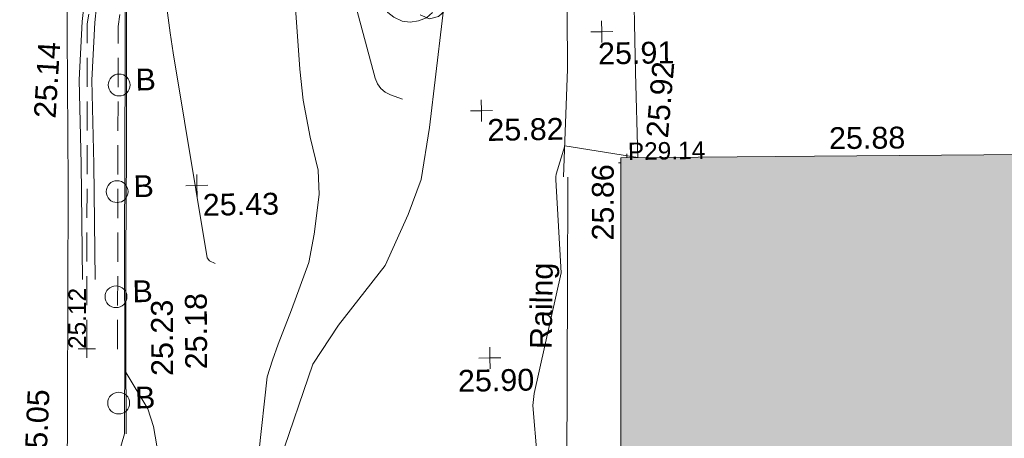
# Model space of a CAD drawing. Header units: millimetres. Extents: x -287732 to 520720, y -88450 to 287754.
# Tile 57 of 256: x -210665 to -193752, y 62672 to 69863. Entities that reach past the tile are written whole.
import ezdxf

# ---------------------------------------------------------------- set-up
doc = ezdxf.new("R2010")
doc.units = ezdxf.units.MM
doc.linetypes.add('IMPORT-DASHED _2_', pattern=[750, 500, -250])
doc.linetypes.add('IMPORT-UG_ELEC_STREET LIGHTING_QLB2 _2_', pattern=[2700, 1500, -300, 0, -250, 150, -300, 0, -200])
for name, color, linetype, lineweight, true_color in [('00_TOPO_FOOTPATH', 7, 'Continuous', 9, 0xa50000), ('00_TOPO_FURN_BOLLARD', 7, 'Continuous', 9, 0x666666), ('00_TOPO_KERB_BOTTOM', 1, 'Continuous', 9, 0xff0000), ('00_TOPO_KERB_TOP', 7, 'Continuous', 9, 0xa500a5), ('00_TOPO_LEVEL_SPOT', 7, 'Continuous', 9, 0x666666), ('00_TOPO_RAILING', 7, 'Continuous', 9, 0x3f7f4f), ('00_TOPO_ROAD_MARKING_YELLOW_CONTINUOUS', 40, 'Continuous', 9, 0xffbf00), ('00_TOPO_TREE', 7, 'Continuous', 9, 0x666666), ('00_UAV_BUILDING_OUTLINE', 5, 'Continuous', 9, 0x0000ff), ('00_UAV_FORM_LINES', 7, 'Continuous', 9, 0x666666), ('01_DTM_CONTOUR_MNR', 7, 'Continuous', 9, 0xa5a552), ('12333-PUM-2D-U-0001-C01 - Rev2_REVIT IMPORT_dwg', 7, 'Continuous', 9, 0x767676), ('A_RHA_Line', 7, 'Continuous', 9, 0x00a600), ('CONTOURS_MINOR', 7, 'Continuous', 9, 0x00a5a5)]:
    doc.layers.add(name, color=color, linetype=linetype, lineweight=lineweight, true_color=true_color)
for name, color, linetype, lineweight in [('00_TOPO_ROAD_EDGE', 7, 'Continuous', 9), ('00_TOPO_SURFACE', 7, 'Continuous', 9), ('A_RHA_Detail', 7, 'Continuous', 9), ('CHANGE_OF_SURFACE', 7, 'IMPORT-DASHED _2_', 9), ('CHANGE_OF_SURFACE_LVL', 7, 'Continuous', 9), ('PARAPET_LVL', 7, 'Continuous', 9)]:
    doc.layers.add(name, color=color, linetype=linetype, lineweight=lineweight)
doc.styles.add('Arial_3', font='arial.ttf', dxfattribs={"height": 300})
doc.styles.add('Swis721 Lt BT_2', font='swissl.ttf', dxfattribs={"height": 375})

# ---------------------------------------------------------------- blocks, each defined once
blk = doc.blocks.new('12333-PUM-2D-U-0001-C01 - Rev2_REVIT IMPORT_dwg_CONIFEROUS_TREE-2077068-Site Location Plan Proposed')
at = {"layer": '00_TOPO_TREE', "color": 254, "true_color": 0xcccccc, "flags": 128}
for points in [[(-1889, 1546), (-1718, 2118), (-1317, 2519), (-744, 2748), (-172, 2691), (344, 2347)], [(-344, 2462), (115, 2634), (687, 2691), (1202, 2576), (1660, 2347), (2004, 2004), (2290, 1546), (2405, 1031)], [(-2405, -802), (-2691, -286), (-2805, 286), (-2691, 916), (-2347, 1431), (-1889, 1775), (-1317, 1947)], [(229, 1317), (687, 1145), (1031, 859)], [(1832, 1603), (2233, 1431), (2576, 1145), (2748, 687), (2691, 229), (2462, -172)], [(-744, -859), (-1088, -401), (-1145, 115)], [(2405, 344), (2634, -115), (2691, -630), (2576, -1145), (2290, -1603), (1889, -1889), (1431, -2118)], [(-1260, -2061), (-1832, -2004), (-2290, -1718), (-2576, -1260), (-2634, -744), (-2462, -229)], [(1374, -630), (1145, -1031), (802, -1317)], [(916, -2347), (573, -2634), (115, -2805), (-344, -2863), (-802, -2805), (-1260, -2576), (-1603, -2290), (-1832, -1889)], [(1832, -1718), (1660, -2233), (1260, -2576), (744, -2691), (229, -2462)]]:
    blk.add_lwpolyline(points, dxfattribs=at)
at = {"layer": '00_TOPO_TREE', "color": 254, "true_color": 0xcccccc}
blk.add_circle((0, 0), 177, dxfattribs=at)
blk = doc.blocks.new('12333-PUM-2D-U-0001-C01 - Rev2_REVIT IMPORT_dwg_MSL_Bollard_2-2077182-Site Location Plan Proposed')
at = {"layer": '00_TOPO_FURN_BOLLARD', "color": 254, "true_color": 0xcccccc}
blk.add_circle((0, 0), 62.5, dxfattribs=at)
blk = doc.blocks.new('12333-PUM-2D-U-0001-C01 - Rev2_REVIT IMPORT_dwg_MM-2077200-Site Location Plan Proposed')
at = {"layer": '00_TOPO_LEVEL_SPOT', "color": 254, "true_color": 0xcccccc, "flags": 128}
for points in [[(500, 0), (0, 0), (0, 500)], [(0, -500), (0, 0), (-500, 0)]]:
    blk.add_lwpolyline(points, dxfattribs=at)
blk = doc.blocks.new('12333-PUM-2D-U-0001-C01 - Rev2_REVIT IMPORT_dwg_MGS62954_T2_Galway_ITM_3d_Rev1-2077680-Site Location Plan Proposed')
at = {"layer": '00_TOPO_FOOTPATH', "color": 254, "true_color": 0xcccccc, "flags": 128}
for points in [[(533703202, 725637622), (533703137, 725635859), (533703108, 725634728), (533703141, 725633414), (533703134, 725631740), (533703100, 725629838), (533703109, 725627861), (533703121, 725626395)], [(533701840, 725626090), (533701941, 725627937), (533701960, 725629878), (533702029, 725631783), (533702044, 725633456), (533702097, 725634778), (533702072, 725635844), (533702058, 725637298)]]:
    blk.add_lwpolyline(points, dxfattribs=at)
at = {"layer": '00_TOPO_KERB_BOTTOM', "color": 254, "true_color": 0xcccccc, "flags": 128}
blk.add_lwpolyline([(533703299, 725637695), (533702574, 725637475), (533701901, 725637276), (533701342, 725637057), (533700566, 725636676), (533699701, 725636212), (533699057, 725635788), (533698339, 725635244), (533697907, 725634902), (533697418, 725634444), (533696876, 725633888), (533696169, 725633110), (533695582, 725632330), (533695134, 725631748), (533694762, 725630954), (533694495, 725630124), (533694367, 725629419), (533694344, 725628205), (533694315, 725626646), (533694278, 725624866), (533694252, 725623326), (533694225, 725621808)], dxfattribs=at)
at = {"layer": '00_TOPO_KERB_TOP', "color": 254, "true_color": 0xcccccc, "flags": 128}
blk.add_lwpolyline([(533703308, 725637651), (533702581, 725637452), (533701909, 725637254), (533701352, 725637036), (533700577, 725636655), (533699718, 725636185), (533699083, 725635748), (533698363, 725635212), (533697929, 725634876), (533697435, 725634427), (533696893, 725633872), (533696187, 725633095), (533695600, 725632316), (533695154, 725631736), (533694802, 725630943), (533694517, 725630119), (533694390, 725629417), (533694367, 725628204), (533694339, 725626646), (533694301, 725624866), (533694275, 725623335), (533694249, 725621808)], dxfattribs=at)
at = {"layer": '00_TOPO_RAILING', "color": 254, "true_color": 0xcccccc, "flags": 128}
blk.add_lwpolyline([(533701912, 725626085), (533701912, 725626057), (533701909, 725625932), (533701875, 725624276), (533701808, 725621085), (533701767, 725619421), (533701989, 725619418)], dxfattribs=at)
at = {"layer": '00_TOPO_ROAD_EDGE', "color": 254, "true_color": 0xcccccc, "flags": 128}
blk.add_lwpolyline([(533694225, 725621808), (533693168, 725618384), (533693153, 725615480), (533693098, 725612523), (533692936, 725608756), (533692958, 725605691), (533692848, 725601459), (533692724, 725597087), (533692751, 725593737), (533692655, 725590557), (533692610, 725587266), (533692502, 725583469), (533692438, 725579837), (533692358, 725575708), (533692253, 725570773), (533692151, 725567187), (533692111, 725563786), (533692044, 725559131), (533691967, 725556092), (533691943, 725551251), (533691846, 725547465), (533691742, 725541932), (533691659, 725538147), (533691539, 725536410)], dxfattribs=at)
at = {"layer": '00_TOPO_ROAD_MARKING_YELLOW_CONTINUOUS', "color": 254, "true_color": 0xcccccc, "flags": 128}
for points in [[(533693550, 725624470), (533693560, 725626450), (533693550, 725627900), (533693620, 725628900), (533693690, 725629470)], [(533693767, 725624469), (533693777, 725626450), (533693767, 725627893), (533693836, 725628879), (533693904, 725629435)]]:
    blk.add_lwpolyline(points, dxfattribs=at)
at = {"layer": '00_TOPO_SURFACE', "color": 254, "true_color": 0xcccccc, "flags": 128}
blk.add_lwpolyline([(533693168, 725618384), (533693250, 725622310), (533693330, 725626110), (533693360, 725628690), (533693380, 725629830)], dxfattribs=at)
at = {"layer": '00_UAV_FORM_LINES', "color": 254, "true_color": 0xcccccc, "flags": 128}
for points in [[(533696882, 725621295), (533697476, 725622945), (533697928, 725623607), (533698749, 725624619), (533699162, 725625486), (533699391, 725626084), (533699553, 725626974), (533700054, 725630641), (533700375, 725634358), (533700555, 725636643)], [(533694267, 725622852), (533694629, 725622231), (533694722, 725621923), (533694776, 725621593), (533694805, 725621070), (533694766, 725617317), (533694513, 725612500), (533694178, 725607542), (533693948, 725606034), (533693909, 725605413), (533693967, 725604573), (533694088, 725603814), (533694327, 725602788), (533694676, 725601461), (533694869, 725601095), (533695122, 725600784), (533695479, 725600575), (533695816, 725600485), (533696289, 725600412), (533698416, 725600118), (533700225, 725599794), (533702662, 725599413)]]:
    blk.add_lwpolyline(points, dxfattribs=at)
at = {"layer": '01_DTM_CONTOUR_MNR', "color": 254, "true_color": 0xcccccc, "flags": 128}
for points in [[(533696524, 725621439), (533696692, 725622744), (533696786, 725623025), (533696891, 725623298), (533697126, 725623889), (533697439, 725624694), (533697540, 725625177), (533697635, 725625857), (533697627, 725626279), (533697499, 725626844), (533697391, 725627483), (533697342, 725628018), (533697233, 725630033)], [(533701988, 725619363), (533701903, 725619365), (533701714, 725619376), (533701574, 725619413), (533701219, 725620014), (533701309, 725620628), (533701370, 725620820), (533701300, 725621289), (533701241, 725622171), (533701269, 725622378), (533701770, 725624440), (533701707, 725626042), (533701708, 725626089), (533701714, 725626138), (533701870, 725626620), (533703120, 725626400)]]:
    blk.add_lwpolyline(points, dxfattribs=at)
for name, p, xscale, yscale, zscale in [('12333-PUM-2D-U-0001-C01 - Rev2_REVIT IMPORT_dwg_CONIFEROUS_TREE-2077068-Site Location Plan Proposed', (533699358, 725629665), 0.3048, 0.3048, 0.3048), ('12333-PUM-2D-U-0001-C01 - Rev2_REVIT IMPORT_dwg_MM-2077200-Site Location Plan Proposed', (533702540, 725628570), 0.375, 0.375, 0.375), ('12333-PUM-2D-U-0001-C01 - Rev2_REVIT IMPORT_dwg_MSL_Bollard_2-2077182-Site Location Plan Proposed', (533694235, 725627800), 3, 3, 3), ('12333-PUM-2D-U-0001-C01 - Rev2_REVIT IMPORT_dwg_MM-2077200-Site Location Plan Proposed', (533700450, 725627250), 0.375, 0.375, 0.375), ('12333-PUM-2D-U-0001-C01 - Rev2_REVIT IMPORT_dwg_MSL_Bollard_2-2077182-Site Location Plan Proposed', (533694168, 725625969), 3, 3, 3), ('12333-PUM-2D-U-0001-C01 - Rev2_REVIT IMPORT_dwg_MM-2077200-Site Location Plan Proposed', (533695540, 725626050), 0.375, 0.375, 0.375), ('12333-PUM-2D-U-0001-C01 - Rev2_REVIT IMPORT_dwg_MSL_Bollard_2-2077182-Site Location Plan Proposed', (533694118, 725624164), 3, 3, 3), ('12333-PUM-2D-U-0001-C01 - Rev2_REVIT IMPORT_dwg_MM-2077200-Site Location Plan Proposed', (533700520, 725623000), 0.375, 0.375, 0.375), ('12333-PUM-2D-U-0001-C01 - Rev2_REVIT IMPORT_dwg_MSL_Bollard_2-2077182-Site Location Plan Proposed', (533694132, 725622337), 3, 3, 3)]:
    blk.add_blockref(name, p, dxfattribs=dict(xscale=xscale, yscale=yscale, zscale=zscale))
at = {"layer": '00_TOPO_FOOTPATH', "color": 251, "true_color": 0x666666, "insert": (533703270, 725626752), "char_height": 375, "width": 1495.9, "attachment_point": 1, "rotation": 84.1155, "line_spacing_factor": 1.005062, "style": 'Swis721 Lt BT_2'}
blk.add_mtext('25.92', dxfattribs=at)
at = {"layer": '00_TOPO_FURN_BOLLARD', "char_height": 375, "width": 398.91, "attachment_point": 1, "line_spacing_factor": 1.005062, "style": 'Swis721 Lt BT_2'}
for insert in [(533694518, 725628074), (533694451, 725626243), (533694401, 725624438), (533694414, 725622612)]:
    blk.add_mtext('B', dxfattribs=dict(at, insert=insert))
at = {"layer": '00_TOPO_KERB_BOTTOM', "color": 251, "true_color": 0x666666, "insert": (533695286, 725622895), "char_height": 375, "width": 1495.9, "attachment_point": 1, "rotation": 89.303, "line_spacing_factor": 1.005062, "style": 'Swis721 Lt BT_2'}
blk.add_mtext('25.18', dxfattribs=at)
at = {"layer": '00_TOPO_KERB_TOP', "color": 251, "true_color": 0x666666, "insert": (533694701, 725622791), "char_height": 375, "width": 1495.9, "attachment_point": 1, "rotation": 89.303, "line_spacing_factor": 1.005062, "style": 'Swis721 Lt BT_2'}
blk.add_mtext('25.23', dxfattribs=at)
at = {"layer": '00_TOPO_LEVEL_SPOT', "char_height": 375, "width": 1495.9, "attachment_point": 1, "line_spacing_factor": 1.005062, "style": 'Swis721 Lt BT_2'}
for s, insert in [('25.91', (533702469, 725628383)), ('25.82', (533700545, 725627103)), ('25.43', (533695635, 725625903)), ('25.90', (533699965, 725622803))]:
    blk.add_mtext(s, dxfattribs=dict(at, insert=insert))
at = {"layer": '00_TOPO_RAILING', "color": 251, "true_color": 0x666666, "insert": (533701210, 725623144), "char_height": 375, "width": 1695.36, "attachment_point": 1, "rotation": 88.1929, "line_spacing_factor": 1.005062, "style": 'Swis721 Lt BT_2'}
blk.add_mtext('Railng', dxfattribs=at)
at = {"layer": '00_TOPO_ROAD_MARKING_YELLOW_CONTINUOUS', "color": 251, "true_color": 0x666666, "insert": (533692759, 725627268), "char_height": 375, "width": 1495.9, "attachment_point": 1, "rotation": 85.4663, "line_spacing_factor": 1.005062, "style": 'Swis721 Lt BT_2'}
blk.add_mtext('25.14', dxfattribs=at)
at = {"layer": '00_TOPO_SURFACE', "color": 251, "true_color": 0x666666, "insert": (533692493, 725621301), "char_height": 375, "width": 1495.9, "attachment_point": 1, "rotation": 86.4215, "line_spacing_factor": 1.005062, "style": 'Swis721 Lt BT_2'}
blk.add_mtext('25.05', dxfattribs=at)
at = {"layer": '00_UAV_BUILDING_OUTLINE', "color": 251, "true_color": 0x666666, "char_height": 375, "width": 1495.9, "attachment_point": 1, "line_spacing_factor": 1.005062, "style": 'Swis721 Lt BT_2'}
for s, insert, rotation in [('25.88', (533706412, 725626861), 359.482), ('25.86', (533702308, 725624987), 89.0054)]:
    blk.add_mtext(s, dxfattribs=dict(at, insert=insert, rotation=rotation))
blk = doc.blocks.new('12333-PUM-2D-U-0001-C01 - Rev2_REVIT IMPORT_dwg_SPOT-V217-Site Location Plan Proposed')
at = {"layer": 'PARAPET_LVL', "color": 253, "true_color": 0xaaaaaa}
for p, q in [((-500, 0), (-361, 0)), ((0, 500), (0, 277))]:
    blk.add_line(p, q, dxfattribs=at)
blk = doc.blocks.new('12333-PUM-2D-U-0001-C01 - Rev2_REVIT IMPORT_dwg_SPOT-2077769-Site Location Plan Proposed')
at = {"layer": 'CHANGE_OF_SURFACE_LVL', "color": 253, "true_color": 0xaaaaaa}
for p, q in [((-500, 0), (500, 0)), ((0, 500), (0, -500))]:
    blk.add_line(p, q, dxfattribs=at)
blk = doc.blocks.new('12333-PUM-2D-U-0001-C01 - Rev2_REVIT IMPORT_dwg-1620468-Site Location Plan Proposed')
at = {"layer": 'CHANGE_OF_SURFACE', "color": 253, "true_color": 0xaaaaaa, "flags": 128}
for points in [[(52520, 7422), (52627, 13003), (52912, 14672), (53559, 16100), (54528, 17628), (55994, 19224), (57678, 20519), (60108, 21863), (61818, 22365), (63639, 22751), (65833, 22843), (68533, 22771)], [(53049, 7411), (53156, 12953), (53422, 14516), (54026, 15848), (54950, 17304), (56353, 18832), (57969, 20075), (60314, 21371), (61948, 21851), (63706, 22224), (65837, 22313), (68519, 22242)]]:
    blk.add_lwpolyline(points, dxfattribs=at)
at = {"layer": 'CONTOURS_MINOR', "color": 254, "true_color": 0xaae1e1, "flags": 128}
for points in [[(54748, 8849), (54652, 8898), (54615, 8950), (54093, 12483), (54047, 12826), (54007, 13169), (53976, 13514), (53951, 13859), (53948, 13900), (53936, 14225), (53934, 14550), (53946, 14875), (53969, 15200), (54028, 15849), (53558, 16099), (52989, 16362), (52709, 16502), (52434, 16651), (52169, 16815), (51909, 16989), (50558, 17949)], [(58018, 11619), (57812, 11696), (57722, 11745), (57646, 11808), (57592, 11890), (57552, 11985), (57150, 13594)]]:
    blk.add_lwpolyline(points, dxfattribs=at)
blk.add_blockref('12333-PUM-2D-U-0001-C01 - Rev2_REVIT IMPORT_dwg_MGS62954_T2_Galway_ITM_3d_Rev1-2077680-Site Location Plan Proposed', (-533641080, -725615854))
at = {"xscale": 0.3, "yscale": 0.3, "zscale": 0.3}
blk.add_blockref('12333-PUM-2D-U-0001-C01 - Rev2_REVIT IMPORT_dwg_SPOT-V217-Site Location Plan Proposed', (61855, 10459), dxfattribs=at)
at = {"xscale": 0.3, "yscale": 0.3, "zscale": 0.3, "rotation": 88.89829388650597}
blk.add_blockref('12333-PUM-2D-U-0001-C01 - Rev2_REVIT IMPORT_dwg_SPOT-2077769-Site Location Plan Proposed', (52520, 7422), dxfattribs=at)
at = {"layer": 'CHANGE_OF_SURFACE_LVL', "insert": (52205, 7428), "char_height": 300, "width": 1256.11, "attachment_point": 1, "rotation": 88.8983, "line_spacing_factor": 0.941778, "style": 'Arial_3'}
blk.add_mtext('25.12', dxfattribs=at)
at = {"layer": 'PARAPET_LVL', "insert": (61872, 10802), "char_height": 300, "width": 1590.34, "attachment_point": 1, "line_spacing_factor": 0.941778, "style": 'Arial_3'}
blk.add_mtext('P29.14', dxfattribs=at)

msp = doc.modelspace()

# ---------------------------------------------------------------- hatches: boundary and pattern name
at = {"layer": 'A_RHA_Detail', "true_color": 0xc0c0c0}
h = msp.add_hatch(color=9, dxfattribs=at)
h.paths.add_polyline_path([(-80881, -68503), (-80401, -68483), (-80401, -62985), (-24475, -63009), (-24456, -50840), (-36623, -50832), (-36623, -44229), (-50959, -44218), (-50959, -42574), (-54564, -42571), (-54566, -45054), (-92409, -45027), (-92412, -49202), (-100062, -49202), (-100052, -64853), (-86121, -64853), (-86092, -62958), (-84861, -62958), (-84855, -68240), (-80871, -68240)])
h.paths.add_polyline_path([(-137239, -68462), (-132720, -68433), (-132847, -62850), (-130455, -62917), (-130498, -61356), (-117581, -61423), (-117492, -49184), (-125137, -49178), (-125134, -45033), (-163007, -45006), (-163007, -44090), (-163124, -44090), (-163123, -42384), (-166564, -42384), (-166565, -44044), (-193158, -44025), (-193195, -62864), (-137270, -62917), (-137254, -65680)])
h.paths.add_polyline_path([(120311, -32334), (120312, -31611), (133451, -31638), (133469, -19718), (121296, -19692), (121320, -8191), (112277, -8172), (112263, -14811), (78286, -14740), (78293, -8167), (75242, -8161), (69356, -8153), (69354, -9157), (68373, -9155), (68373, -13706), (69334, -13708), (69325, -16250), (66623, -16250), (66620, -17995), (65989, -17995), (65985, -19731), (57152, -19712), (57127, -31560), (70278, -31587), (70278, -32272), (78264, -32285), (78267, -31020), (112336, -31091), (112336, -32318), (119781, -32333)])
h.paths.add_polyline_path([(7504, -1791), (15482, -674), (15484, 148), (56188, 206), (56156, 14338), (18017, 14236), (17968, 34313), (21727, 34324), (21709, 40608), (18010, 40608), (17996, 45484), (9770, 45421), (3966, 45447), (3985, 14177), (1023, 14177), (-277, 14191), (-232, 5968), (-226, 194), (553, 183), (7478, 143), (7489, -674)])
h.paths.add_polyline_path([(77756, 53), (77730, 1700), (94464, 1660), (94606, 17991), (88810, 18015), (88800, 14437), (69414, 14458), (69377, 100), (75242, 67)])
h.paths.add_polyline_path([(61252, 46454), (105775, 46473), (105768, 61853), (92285, 61853), (92309, 65784), (96107, 65768), (96060, 75209), (101085, 75072), (104988, 74765), (108404, 74364), (112009, 73787), (115645, 73050), (116891, 72762), (120209, 71893), (120865, 71704), (124136, 70670), (127436, 69481), (127820, 69395), (128274, 69332), (128732, 69307), (129190, 69320), (129645, 69372), (130095, 69461), (130535, 69588), (130963, 69751), (131376, 69950), (131771, 70182), (132163, 70461), (132496, 70742), (132821, 71065), (133117, 71414), (133384, 71787), (133617, 72179), (133817, 72591), (133983, 73018), (134112, 73458), (134204, 73907), (134258, 74362), (134273, 74820), (134251, 75277), (134190, 75731), (134091, 76179), (133955, 76617), (133783, 77041), (133576, 77450), (133336, 77840), (133064, 78209), (132762, 78554), (132432, 78872), (132077, 79161), (131698, 79420), (131300, 79646), (131094, 79746), (132146, 83110), (122788, 86283), (121604, 82800), (117096, 83871), (116842, 83526), (116121, 91222), (110238, 91274), (110194, 90435), (104988, 90486), (104973, 94310), (103746, 94310), (103840, 122852), (96365, 122932), (96350, 123952), (104556, 123902), (104607, 120249), (125503, 120134), (125662, 137657), (114480, 137699), (114382, 129150), (104644, 129188), (104578, 126217), (101184, 126159), (101265, 135959), (89967, 135989), (89928, 125824), (93631, 125841), (93581, 122932), (88697, 122905), (88679, 95739), (86378, 95739), (86378, 96178), (83280, 96201), (83274, 95736), (70170, 95733), (70166, 96272), (66675, 96257), (66655, 95756), (65785, 95756), (65888, 117471), (53473, 117488), (53434, 98570), (40649, 98570), (40610, 94406), (38854, 94410), (38849, 89464), (40612, 89518), (40665, 86258), (38372, 86306), (38370, 76901), (50938, 76944), (50923, 74599), (56485, 74589), (56485, 75195), (92465, 75233), (92646, 71767), (89811, 69363), (85313, 69361), (85313, 66907), (75210, 66903), (75210, 63816), (70819, 63816), (70819, 64253), (69457, 64253), (69456, 66902), (61303, 66899), (61305, 63970), (70500, 63970), (70500, 61853), (61246, 61849), (61252, 46656)])
h.paths.add_polyline_path([(-17153, 48569), (-17153, 60770), (-29363, 60775), (-29363, 67399), (-43507, 67405), (-43489, 69093), (-45766, 69109), (-45794, 67405), (-47272, 67404), (-47272, 66455), (-86005, 66469), (-86007, 60522), (-92663, 60522), (-92665, 50184), (-79752, 50180), (-79752, 48591), (-17158, 48569)])
h.paths.add_polyline_path([(-201056, 48629), (-138378, 48635), (-138378, 50133), (-125468, 50134), (-125469, 60566), (-132187, 60566), (-132187, 66533), (-170643, 66806), (-170643, 67739), (-200340, 67489), (-200349, 60828), (-201058, 60828), (-201057, 51102)])
h.paths.add_polyline_path([(-240052, 54769), (-239444, 54811), (-239187, 54842), (-238765, 54941), (-238382, 55122), (-237990, 55355), (-237269, 55936), (-237032, 56226), (-236793, 56569), (-236555, 57004), (-236433, 57267), (-236300, 57753), (-236251, 58017), (-236236, 58516), (-236233, 58988), (-236214, 59823), (-236364, 59821), (-236634, 60698), (-236392, 61432), (-236225, 61435), (-236202, 62638), (-232564, 62639), (-232564, 63049), (-232732, 63049), (-232860, 63458), (-232732, 63914), (-232561, 63914), (-232515, 70598), (-240629, 70599), (-240630, 72351), (-246413, 72347), (-246413, 70616), (-254450, 70619), (-254455, 70754), (-254470, 73192), (-263883, 73268), (-263902, 68261), (-263715, 68260), (-263553, 67820), (-263719, 67392), (-263914, 67392), (-263957, 58634), (-260181, 58611), (-260192, 56354), (-257185, 56339), (-257213, 57093), (-257339, 57093), (-257471, 57532), (-257339, 58062), (-257203, 58064), (-257174, 58599), (-256478, 58575), (-256478, 58789), (-256013, 58912), (-255397, 58781), (-255397, 58596), (-243810, 58586), (-243805, 58352), (-243741, 57885), (-243619, 57422), (-243424, 56944), (-243247, 56608), (-243003, 56250), (-242732, 55933), (-242372, 55603), (-242141, 55425), (-241805, 55217), (-241529, 55077), (-241101, 54917), (-240836, 54841), (-240453, 54789), (-240219, 54777)])
h.paths.add_polyline_path([(40277, 59895), (40329, 69197), (36589, 69218), (36619, 74674), (32264, 74687), (32233, 69156), (11917, 69270), (11967, 78219), (29088, 78123), (29143, 88141), (15719, 88216), (15733, 90590), (4594, 90652), (4525, 78265), (10097, 78234), (10077, 74773), (4548, 74804), (4466, 60107), (19126, 60025), (19140, 62528), (31739, 62457), (31725, 59943), (38370, 59906)])
h.paths.add_polyline_path([(-246083, 72334), (-246083, 72334), (-246208, 72334)])
h.paths.add_polyline_path([(-114575, 112178), (-114575, 112178), (-114707, 115802)])
h.paths.add_polyline_path([(-154700, 101760), (-114382, 101776), (-114382, 106927), (-113756, 106927), (-113758, 111847), (-114432, 111847), (-114432, 112178), (-114575, 112178), (-114579, 121707), (-123057, 121707), (-123069, 156453), (-119381, 156454), (-119381, 160166), (-115501, 160167), (-115503, 166207), (-132412, 166600), (-132412, 166666), (-135275, 166665), (-135275, 166628), (-135911, 166628), (-135911, 166352), (-152521, 166346), (-152518, 159143), (-150699, 159118), (-150759, 122561), (-151059, 122561), (-151061, 121302), (-154138, 121373), (-154138, 121865), (-154704, 121867), (-154689, 119352), (-154746, 119352), (-154746, 118722), (-160794, 118749), (-160794, 119411), (-163852, 119422), (-163855, 118762), (-167569, 118779), (-166635, 124395), (-166930, 124500), (-167569, 124708), (-168028, 124841), (-168631, 124991), (-169238, 125117), (-169850, 125220), (-170466, 125298), (-171089, 125352), (-171704, 125381), (-172325, 125386), (-172782, 125375), (-173402, 125337), (-174110, 125263), (-174634, 125190), (-175245, 125081), (-176047, 124896), (-176665, 124725), (-177045, 124609), (-177632, 124405), (-176665, 118819), (-177559, 118822), (-177662, 125263), (-176365, 126543), (-159462, 126320), (-157058, 128609), (-157061, 136153), (-158639, 137740), (-159352, 137740), (-161634, 140201), (-168728, 140257), (-171035, 137943), (-174184, 137943), (-176460, 140292), (-177342, 140292), (-177342, 140358), (-183429, 140356), (-185922, 137917), (-185922, 131757), (-186907, 131757), (-187725, 130810), (-187724, 127376), (-186481, 126305), (-186479, 122327), (-185176, 121059), (-180304, 121059), (-180304, 118802), (-193555, 118802), (-193555, 133118), (-192594, 133118), (-192594, 134201), (-192225, 134201), (-192226, 136615), (-192595, 136615), (-192595, 137734), (-193589, 137734), (-193589, 147475), (-193163, 147493), (-192766, 147531), (-192360, 147590), (-192200, 147617), (-191883, 147683), (-191569, 147762), (-191258, 147853), (-190829, 148002), (-190648, 148071), (-190350, 148198), (-190057, 148336), (-189770, 148486), (-189405, 148698), (-189133, 148873), (-188868, 149059), (-188610, 149255), (-188355, 149465), (-188080, 149714), (-187885, 149902), (-187546, 150266), (-187446, 150378), (-187241, 150629), (-187046, 150888), (-186862, 151154), (-186546, 151670), (-186524, 151707), (-163675, 151670), (-163688, 148134), (-157304, 148136), (-157304, 155760), (-157557, 155765), (-157556, 166678), (-187009, 166700), (-187013, 162054), (-188707, 162045), (-188706, 155022), (-188738, 154651), (-188799, 154283), (-188857, 154035), (-188966, 153679), (-189103, 153333), (-189266, 152998), (-189455, 152677), (-189645, 152421), (-189917, 152104), (-190213, 151809), (-190531, 151539), (-190869, 151294), (-191225, 151076), (-191598, 150887), (-192093, 150683), (-192519, 150562), (-192904, 150482), (-193187, 150441), (-193594, 150407), (-193595, 151460), (-205369, 151455), (-205354, 113350), (-207187, 113349), (-207184, 105991), (-205313, 105991), (-205311, 101770), (-175489, 101781), (-175489, 110890), (-154703, 110898), (-154700, 102692)])
h.paths.add_polyline_path([(193736, 113048), (208865, 114991), (208976, 114127), (216448, 115086), (216039, 118272), (232649, 120405), (233426, 114352), (240632, 115278), (239855, 121330), (256407, 123456), (257092, 118089), (264572, 119041), (261878, 138525), (259179, 138222), (259197, 137439), (254686, 136897), (255413, 131315), (240853, 129522), (239771, 137919), (240650, 138010), (240062, 142777), (239166, 142685), (237631, 151018), (266173, 154561), (271297, 142612), (276532, 144861), (274942, 148528), (302075, 160135), (300216, 164320), (301528, 164907), (300405, 167478), (299017, 166946), (295627, 174519), (294333, 177537), (287289, 174519), (289428, 169661), (272957, 162557), (271943, 164897), (267016, 162764), (268502, 159357), (265200, 157946), (226856, 153147), (227510, 148852), (228281, 141179), (227302, 141050), (227895, 136433), (228749, 136524), (229602, 128024), (217691, 126494), (217642, 126874), (215139, 126553), (215195, 126113), (215016, 126090), (214841, 127450), (192259, 124549), (193486, 114991)])
h.paths.add_polyline_path([(-78076, 117606), (-78076, 117610), (-78070, 129486), (-74723, 129478), (-74723, 125436), (-48016, 125380), (-47997, 135873), (-61198, 135902), (-74715, 135924), (-74724, 131865), (-78070, 131873), (-78063, 149550), (-58292, 149542), (-58292, 148946), (-37708, 148938), (-37703, 159740), (-44148, 159743), (-44148, 162961), (-49830, 162961), (-49831, 160632), (-78494, 160644), (-78494, 161615), (-78739, 161615), (-78692, 168188), (-90845, 168127), (-90963, 152687), (-89065, 152686), (-89080, 117610), (-78375, 117606)])
h.paths.add_polyline_path([(69255, 129236), (69260, 136168), (86068, 136131), (86009, 164703), (58790, 164724), (58790, 170119), (54460, 170122), (54457, 166153), (47042, 166159), (47041, 164669), (39173, 164675), (39173, 164079), (17015, 164095), (17002, 147267), (12660, 147267), (12654, 139138), (17031, 139135), (17025, 129935), (39191, 129919), (39191, 129258), (69014, 129236)])
h.paths.add_polyline_path([(39266, 139468), (33051, 139484), (33088, 153428), (39278, 153412), (39278, 152830), (43058, 152820), (43025, 140093), (39267, 140093)])
h.paths.add_polyline_path([(1980, 189123), (18699, 189180), (18678, 195254), (24349, 195273), (24335, 199551), (28830, 199566), (28798, 208816), (24335, 208806), (24334, 209113), (16812, 209088), (16807, 208844), (6772, 208809), (6797, 201489), (-8471, 201437), (-8471, 200429), (-11856, 200418), (-11824, 190892), (-7615, 190907), (-7615, 190171), (-4609, 190169), (-4608, 190917), (1973, 190939), (1977, 189837)])
h.paths.add_polyline_path([(-20506, 190640), (-20122, 206347), (-41550, 207015), (-41462, 210450), (-31391, 210152), (-31079, 223863), (-44305, 224231), (-44491, 211866), (-47510, 211943), (-47723, 203659), (-47076, 203635), (-47175, 199532), (-46801, 199520), (-46874, 195479), (-44600, 195425), (-44686, 192243), (-38074, 192136), (-38104, 191127), (-21538, 190669)])
h.paths.add_polyline_path([(16801, 195962), (9657, 196015), (9644, 199514), (11632, 199486), (11632, 203322), (16807, 203391), (16801, 195984)])
h.paths.add_polyline_path([(122085, 200536), (122088, 206386), (125211, 206386), (125211, 206646), (126203, 206646), (126203, 207041), (130401, 206979), (130444, 209883), (126203, 209946), (126203, 214624), (127365, 214624), (127365, 225380), (126160, 225380), (126207, 241475), (119483, 241496), (119479, 246182), (109944, 246175), (109953, 233033), (115001, 233033), (115000, 208653), (112026, 208653), (112024, 200539), (122025, 200536)])
h.paths.add_polyline_path([(30087, 200987), (38031, 201029), (38031, 202923), (38110, 202923), (38067, 208828), (38013, 208828), (38012, 209013), (30045, 208970), (30077, 202923)])
h.paths.add_polyline_path([(195986, 205662), (202897, 206052), (202677, 209946), (195766, 209555)])
h.paths.add_polyline_path([(-91652, 206393), (-79454, 206433), (-79629, 238246), (-68904, 238215), (-68919, 246313), (-68919, 246314), (-68757, 246313), (-68755, 246639), (-79620, 246651), (-79607, 247344), (-82155, 247318), (-82155, 247488), (-91641, 247473), (-91639, 246846), (-131470, 246641), (-131470, 250160), (-142857, 250177), (-142864, 246220), (-165119, 246272), (-165040, 253908), (-178677, 253930), (-178700, 238177), (-138599, 238209), (-138548, 206628), (-126647, 206572), (-126667, 234826), (-124963, 234826), (-124969, 234688), (-91596, 234664), (-91651, 207156)])
h.paths.add_polyline_path([(142124, 209114), (152768, 209127), (152745, 227013), (142101, 226999), (142122, 210583)])
h.paths.add_polyline_path([(168999, 209275), (169027, 226860), (161687, 226877), (161648, 209291), (168847, 209275)])
h.paths.add_polyline_path([(49761, 218477), (49794, 223316), (41274, 223363), (41274, 223291), (32187, 223352), (32202, 225553), (20082, 225635), (20035, 218708), (31566, 218630), (31566, 218599), (49750, 218477)])
h.paths.add_polyline_path([(162362, 234154), (162367, 241590), (135261, 241631), (135249, 234198), (160249, 234157)])
h.paths.add_polyline_path([(176459, 246710), (176516, 252173), (168884, 252253), (168935, 257069), (164355, 257117), (164296, 251512), (164417, 251511), (164368, 246837), (171460, 246762)])

# ---------------------------------------------------------------- linework, layer by layer
at = {"layer": 'A_RHA_Line', "color": 7}
for p, q in [((-197010, 67517), (-200340, 67489)), ((-200340, 67489), (-200340, 65819)), ((-192010, 67559), (-197010, 67517)), ((-200340, 65819), (-200339, 60828))]:
    msp.add_line(p, q, dxfattribs=at)

# ---------------------------------------------------------------- block references
at = {"layer": '12333-PUM-2D-U-0001-C01 - Rev2_REVIT IMPORT_dwg', "color": 254, "linetype": 'IMPORT-UG_ELEC_STREET LIGHTING_QLB2 _2_', "true_color": 0xffd4d4, "rotation": 0.9999999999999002}
msp.add_blockref('12333-PUM-2D-U-0001-C01 - Rev2_REVIT IMPORT_dwg-1620468-Site Location Plan Proposed', (-261895, 55870), dxfattribs=at)

doc.saveas('drawing.dxf')
